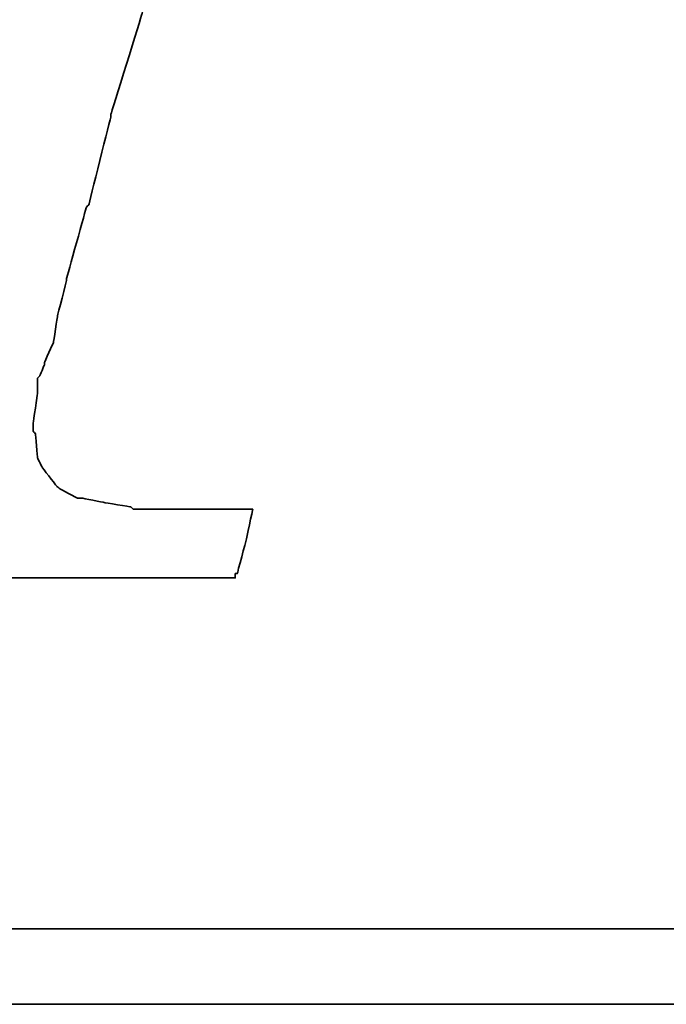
# Model space of a CAD drawing. Header units: millimetres. Extents: x 337 to 649, y 362 to 465.
# Tile 33 of 53: x 557.53 to 559.45, y 392.15 to 395.06. Entities that reach past the tile are written whole.
import ezdxf

# ---------------------------------------------------------------- set-up
doc = ezdxf.new("R2010")
doc.units = ezdxf.units.MM
doc.header["$LTSCALE"] = 0.15
doc.layers.add('DIM', color=4, linetype='CONTINUOUS')
doc.layers.add('layer 1', color=7, linetype='CONTINUOUS')

# ---------------------------------------------------------------- blocks, each defined once
blk = doc.blocks.new('TBI MOTION logo(完整正式版)')
at = {"layer": 'layer 1', "color": 22, "lineweight": 35}
for points, knots in [([(-40.59125, -7.943749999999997), (-40.59125, -7.943749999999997), (-40.97375, -7.943749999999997), (-40.97375, -7.943749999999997), (-40.97375, -7.943749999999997), (-40.97375, -7.943749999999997), (-41.38125, -7.943749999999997), (-41.38125, -7.943749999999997), (-41.38125, -7.943749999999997), (-41.38125, -7.943749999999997), (-41.54874999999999, -7.943749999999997), (-41.54874999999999, -7.943749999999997), (-41.54874999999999, -7.943749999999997), (-41.54874999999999, -7.943749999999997), (-41.59875, -7.943749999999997), (-41.59875, -7.943749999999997), (-41.59875, -7.943749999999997), (-41.59875, -7.943749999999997), (-41.88374999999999, -7.943749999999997), (-41.88374999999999, -7.943749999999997), (-41.88374999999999, -7.943749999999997), (-41.88374999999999, -7.943749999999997), (-41.90875, -7.91875), (-41.90875, -7.91875), (-41.90875, -7.91875), (-41.90875, -7.91875), (-42.19875, -7.871249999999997), (-42.19875, -7.871249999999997), (-42.19875, -7.871249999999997), (-42.19875, -7.871249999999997), (-42.43875, -7.82375), (-42.43875, -7.82375), (-42.43875, -7.82375), (-42.43875, -7.82375), (-42.45875, -7.82375), (-42.45875, -7.82375), (-42.45875, -7.82375), (-42.45875, -7.82375), (-42.48624999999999, -7.82375), (-42.48624999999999, -7.82375), (-42.48624999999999, -7.82375), (-42.48624999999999, -7.82375), (-42.67625, -7.723749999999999), (-42.67625, -7.723749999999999), (-42.67625, -7.723749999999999), (-42.67625, -7.723749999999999), (-42.70125, -7.70375), (-42.70125, -7.70375), (-42.70125, -7.70375), (-42.70125, -7.70375), (-42.72375, -7.678749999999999), (-42.72375, -7.678749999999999), (-42.72375, -7.678749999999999), (-42.72375, -7.678749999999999), (-42.86875, -7.488749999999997), (-42.86875, -7.488749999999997), (-42.86875, -7.488749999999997), (-42.86875, -7.488749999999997), (-42.89374999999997, -7.438749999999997), (-42.89374999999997, -7.438749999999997), (-42.89374999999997, -7.438749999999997), (-42.89374999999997, -7.438749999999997), (-42.91875, -7.388749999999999), (-42.91875, -7.388749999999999), (-42.91875, -7.388749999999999), (-42.91875, -7.388749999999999), (-42.93874999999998, -7.12875), (-42.93874999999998, -7.12875), (-42.93874999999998, -7.12875), (-42.93874999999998, -7.12875), (-42.96375, -7.103749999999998), (-42.96375, -7.103749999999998), (-42.96375, -7.103749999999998), (-42.96375, -7.103749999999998), (-42.96375, -7.053749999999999), (-42.96375, -7.053749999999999), (-42.96375, -7.053749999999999), (-42.96375, -7.053749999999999), (-42.96375, -7.00875), (-42.96375, -7.00875), (-42.96375, -7.00875), (-42.96375, -7.00875), (-42.91875, -6.69625), (-42.91875, -6.69625), (-42.91875, -6.69625), (-42.91875, -6.69625), (-42.91875, -6.62375), (-42.91875, -6.62375), (-42.91875, -6.62375), (-42.91875, -6.62375), (-42.91875, -6.59625), (-42.91875, -6.59625), (-42.91875, -6.59625), (-42.91875, -6.59625), (-42.91875, -6.57375), (-42.91875, -6.57375), (-42.91875, -6.57375), (-42.91875, -6.57375), (-42.91875, -6.528749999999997), (-42.91875, -6.528749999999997), (-42.91875, -6.528749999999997), (-42.91875, -6.528749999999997), (-42.89374999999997, -6.50375), (-42.89374999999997, -6.50375), (-42.89374999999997, -6.50375), (-42.89374999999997, -6.50375), (-42.84374999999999, -6.38375), (-42.84374999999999, -6.38375), (-42.84374999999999, -6.38375), (-42.84374999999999, -6.38375), (-42.84374999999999, -6.358749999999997), (-42.84374999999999, -6.358749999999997), (-42.84374999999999, -6.358749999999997), (-42.84374999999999, -6.358749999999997), (-42.74625, -6.143749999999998), (-42.74625, -6.143749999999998), (-42.74625, -6.143749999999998), (-42.74625, -6.143749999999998), (-42.70125, -5.853749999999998), (-42.70125, -5.853749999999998), (-42.70125, -5.853749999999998), (-42.70125, -5.853749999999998), (-42.60374999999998, -5.47125), (-42.60374999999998, -5.47125), (-42.60374999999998, -5.47125), (-42.60374999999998, -5.47125), (-42.60374999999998, -5.44875), (-42.60374999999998, -5.44875), (-42.60374999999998, -5.44875), (-42.60374999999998, -5.44875), (-42.38875, -4.678749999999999), (-42.38875, -4.678749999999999), (-42.38875, -4.678749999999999), (-42.38875, -4.678749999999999), (-42.36375, -4.653749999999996), (-42.36375, -4.653749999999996), (-42.36375, -4.653749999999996), (-42.36375, -4.653749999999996), (-42.12375, -3.69625), (-42.12375, -3.69625), (-42.12375, -3.69625), (-42.12375, -3.69625), (-42.12375, -3.67374), (-42.12375, -3.67374), (-42.12375, -3.67374), (-42.12375, -3.67374), (-41.78875, -2.593739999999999), (-41.78875, -2.593739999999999), (-41.78875, -2.593739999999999), (-41.78875, -2.593739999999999), (-41.18875, -0.19375), (-41.18875, -0.19375), (-41.18875, -0.19375), (-41.18875, -0.19375), (-40.54375, 2.20624), (-40.54375, 2.20624), (-40.54375, 2.20624), (-40.54375, 2.20624), (-40.25374999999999, 3.308749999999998), (-40.25374999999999, 3.308749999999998), (-40.25374999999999, 3.308749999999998), (-40.25374999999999, 3.308749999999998), (-39.98875, 4.27125), (-39.98875, 4.27125), (-39.98875, 4.27125), (-39.98875, 4.27125), (-39.77375, 5.131249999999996), (-39.77375, 5.131249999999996), (-39.77375, 5.131249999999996), (-39.77375, 5.131249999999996), (-39.67875, 5.47125), (-39.67875, 5.47125), (-39.67875, 5.47125), (-39.67875, 5.47125), (-39.60375, 5.756249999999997), (-39.60375, 5.756249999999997), (-39.60375, 5.756249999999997), (-39.60375, 5.756249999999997), (-39.60375, 5.78125), (-39.60375, 5.78125), (-39.60375, 5.78125), (-39.60375, 5.78125), (-39.50875, 5.97125), (-39.50875, 5.97125), (-39.50875, 5.97125), (-39.50875, 5.97125), (-39.50875, 6.138749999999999), (-39.50875, 6.138749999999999), (-39.50875, 6.138749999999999), (-39.50875, 6.138749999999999), (-39.48625, 6.166249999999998), (-39.48625, 6.166249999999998), (-39.48625, 6.166249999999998), (-39.48625, 6.166249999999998), (-39.46125, 6.286249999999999), (-39.46125, 6.286249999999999), (-39.46125, 6.286249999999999), (-39.46125, 6.286249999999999), (-39.46125, 6.426249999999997), (-39.46125, 6.426249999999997), (-39.46125, 6.426249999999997), (-39.46125, 6.426249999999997), (-39.41375, 6.426249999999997), (-39.41375, 6.426249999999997), (-39.41375, 6.426249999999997), (-39.41375, 6.426249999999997), (-39.29375, 6.69125), (-39.29375, 6.69125), (-39.29375, 6.69125), (-39.29375, 6.69125), (-39.26875, 6.741249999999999), (-39.26875, 6.741249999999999), (-39.26875, 6.741249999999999), (-39.26875, 6.741249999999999), (-39.24375, 6.76625), (-39.24375, 6.76625), (-39.24375, 6.76625), (-39.24375, 6.76625), (-38.98375, 7.006239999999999), (-38.98375, 7.006239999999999), (-38.98375, 7.006239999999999), (-38.98375, 7.006239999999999), (-38.95625, 7.026239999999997), (-38.95625, 7.026239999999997), (-38.95625, 7.026239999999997), (-38.95625, 7.026239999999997), (-38.78875, 7.126239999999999), (-38.78875, 7.126239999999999), (-38.78875, 7.126239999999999), (-38.78875, 7.126239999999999), (-38.76375, 7.126239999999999), (-38.76375, 7.126239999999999), (-38.76375, 7.126239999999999), (-38.76375, 7.126239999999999), (-38.74375, 7.126239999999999), (-38.74375, 7.126239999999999), (-38.74375, 7.126239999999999), (-38.74375, 7.126239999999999), (-38.52875, 7.171249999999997), (-38.52875, 7.171249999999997), (-38.52875, 7.171249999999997), (-38.52875, 7.171249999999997), (-38.52875, 7.196239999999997), (-38.52875, 7.196239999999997), (-38.52875, 7.196239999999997), (-38.52875, 7.196239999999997), (-38.50375, 7.196239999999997), (-38.50375, 7.196239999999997), (-38.50375, 7.196239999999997), (-38.50375, 7.196239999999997), (-38.26125, 7.21875), (-38.26125, 7.21875), (-38.26125, 7.21875), (-38.26125, 7.21875), (-38.23875000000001, 7.246239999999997), (-38.23875000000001, 7.246239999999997), (-38.23875000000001, 7.246239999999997), (-38.23875000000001, 7.246239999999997), (-38.21625, 7.246239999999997), (-38.21625, 7.246239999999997), (-38.21625, 7.246239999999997), (-38.21625, 7.246239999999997), (-38.18875, 7.246239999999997), (-38.18875, 7.246239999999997), (-38.18875, 7.246239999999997), (-38.18875, 7.246239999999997), (-37.90375, 7.246239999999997), (-37.90375, 7.246239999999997), (-37.90375, 7.246239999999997), (-37.90375, 7.246239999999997), (-37.85375, 7.246239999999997), (-37.85375, 7.246239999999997), (-37.85375, 7.246239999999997), (-37.85375, 7.246239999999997), (-37.75875, 7.246239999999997), (-37.75875, 7.246239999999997), (-37.75875, 7.246239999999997), (-37.75875, 7.246239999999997), (-37.42375, 7.246239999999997), (-37.42375, 7.246239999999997), (-37.42375, 7.246239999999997), (-37.42375, 7.246239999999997), (-37.08875, 7.246239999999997), (-37.08875, 7.246239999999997), (-37.08875, 7.246239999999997), (-37.08875, 7.246239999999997), (-37.06375, 7.246239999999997), (-37.06375, 7.246239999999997), (-37.06375, 7.246239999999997), (-37.06375, 7.246239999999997), (-37.06375, 7.266239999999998), (-37.06375, 7.266239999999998), (-37.06375, 7.266239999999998), (-37.06375, 7.266239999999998), (-37.03875, 7.291249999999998), (-37.03875, 7.291249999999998), (-37.03875, 7.291249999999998), (-37.03875, 7.291249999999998), (-37.03875, 7.31625), (-37.03875, 7.31625), (-37.03875, 7.31625), (-37.03875, 7.31625), (-36.94125, 7.676249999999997), (-36.94125, 7.676249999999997), (-36.94125, 7.676249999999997), (-36.94125, 7.676249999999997), (-36.86875, 7.98625), (-36.86875, 7.98625), (-36.86875, 7.98625), (-36.86875, 7.98625), (-36.98875000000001, 7.98625), (-36.98875000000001, 7.98625), (-36.98875000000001, 7.98625), (-36.98875000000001, 7.98625), (-37.42375, 7.98625), (-37.42375, 7.98625), (-37.42375, 7.98625), (-37.42375, 7.98625), (-37.94875, 7.98625), (-37.94875, 7.98625), (-37.94875, 7.98625), (-37.94875, 7.98625), (-38.57375, 7.98625), (-38.57375, 7.98625), (-38.57375, 7.98625), (-38.57375, 7.98625), (-39.29375, 7.98625), (-39.29375, 7.98625), (-39.29375, 7.98625), (-39.29375, 7.98625), (-40.82875, 7.98625), (-40.82875, 7.98625), (-40.82875, 7.98625), (-40.82875, 7.98625), (-42.36375, 7.98625), (-42.36375, 7.98625), (-42.36375, 7.98625), (-42.36375, 7.98625), (-43.08375, 7.98625), (-43.08375, 7.98625), (-43.08375, 7.98625), (-43.08375, 7.98625), (-43.70875, 7.98625), (-43.70875, 7.98625), (-43.70875, 7.98625), (-43.70875, 7.98625), (-44.23375, 7.98625), (-44.23375, 7.98625), (-44.23375, 7.98625), (-44.23375, 7.98625), (-44.66875, 7.98625), (-44.66875, 7.98625), (-44.66875, 7.98625), (-44.66875, 7.98625), (-44.88375, 7.98625), (-44.88375, 7.98625), (-44.88375, 7.98625), (-44.88375, 7.98625), (-44.90874999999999, 7.94125), (-44.90874999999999, 7.94125), (-44.90874999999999, 7.94125), (-44.90874999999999, 7.94125), (-44.90874999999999, 7.916249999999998), (-44.90874999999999, 7.916249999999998), (-44.90874999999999, 7.916249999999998), (-44.90874999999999, 7.916249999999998), (-45.00375, 7.55625), (-45.00375, 7.55625), (-45.00375, 7.55625), (-45.00375, 7.55625), (-45.05374999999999, 7.246239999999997), (-45.05374999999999, 7.246239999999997), (-45.05374999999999, 7.246239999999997), (-45.05374999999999, 7.246239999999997), (-44.61875, 7.246239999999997), (-44.61875, 7.246239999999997), (-44.61875, 7.246239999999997), (-44.61875, 7.246239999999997), (-44.11375, 7.246239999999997), (-44.11375, 7.246239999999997), (-44.11375, 7.246239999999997), (-44.11375, 7.246239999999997), (-43.99375, 7.246239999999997), (-43.99375, 7.246239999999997), (-43.99375, 7.246239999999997), (-43.99375, 7.246239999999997), (-43.94625, 7.246239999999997), (-43.94625, 7.246239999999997), (-43.94625, 7.246239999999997), (-43.94625, 7.246239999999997), (-43.92374, 7.246239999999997), (-43.92374, 7.246239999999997), (-43.92374, 7.246239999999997), (-43.92374, 7.246239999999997), (-43.65874999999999, 7.246239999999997), (-43.65874999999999, 7.246239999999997), (-43.65874999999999, 7.246239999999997), (-43.65874999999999, 7.246239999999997), (-43.63875, 7.21875), (-43.63875, 7.21875), (-43.63875, 7.21875), (-43.63875, 7.21875), (-43.46874999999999, 7.196239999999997), (-43.46874999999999, 7.196239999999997), (-43.46874999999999, 7.196239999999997), (-43.46874999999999, 7.196239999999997), (-43.39875, 7.196239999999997), (-43.39875, 7.196239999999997), (-43.39875, 7.196239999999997), (-43.39875, 7.196239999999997), (-43.37125, 7.171249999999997), (-43.37125, 7.171249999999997), (-43.37125, 7.171249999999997), (-43.37125, 7.171249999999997), (-43.34875, 7.171249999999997), (-43.34875, 7.171249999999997), (-43.34875, 7.171249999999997), (-43.34875, 7.171249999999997), (-43.20375, 7.126239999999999), (-43.20375, 7.126239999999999), (-43.20375, 7.126239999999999), (-43.20375, 7.126239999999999), (-43.05875, 7.076239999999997), (-43.05875, 7.076239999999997), (-43.05875, 7.076239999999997), (-43.05875, 7.076239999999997), (-43.01375, 7.076239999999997), (-43.01375, 7.076239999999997), (-43.01375, 7.076239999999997), (-43.01375, 7.076239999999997), (-42.98875, 7.026239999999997), (-42.98875, 7.026239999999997), (-42.98875, 7.026239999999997), (-42.98875, 7.026239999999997), (-42.79874999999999, 6.86125), (-42.79874999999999, 6.86125), (-42.79874999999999, 6.86125), (-42.79874999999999, 6.86125), (-42.77375, 6.81125), (-42.77375, 6.81125), (-42.77375, 6.81125), (-42.77375, 6.81125), (-42.74625, 6.76625), (-42.74625, 6.76625), (-42.74625, 6.76625), (-42.74625, 6.76625), (-42.72375, 6.47625), (-42.72375, 6.47625), (-42.72375, 6.47625), (-42.72375, 6.47625), (-42.70125, 6.45124), (-42.70125, 6.45124), (-42.70125, 6.45124), (-42.70125, 6.45124), (-42.70125, 6.426249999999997), (-42.70125, 6.426249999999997), (-42.70125, 6.426249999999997), (-42.70125, 6.426249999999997), (-42.72375, 6.40625), (-42.72375, 6.40625), (-42.72375, 6.40625), (-42.72375, 6.40625), (-42.74625, 5.97125), (-42.74625, 5.97125), (-42.74625, 5.97125), (-42.74625, 5.97125), (-42.74625, 5.94625), (-42.74625, 5.94625), (-42.74625, 5.94625), (-42.74625, 5.94625), (-42.74625, 5.926249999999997), (-42.74625, 5.926249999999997), (-42.74625, 5.926249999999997), (-42.74625, 5.926249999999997), (-42.77375, 5.876249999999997), (-42.77375, 5.876249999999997), (-42.77375, 5.876249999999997), (-42.77375, 5.876249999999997), (-42.81875, 5.80625), (-42.81875, 5.80625), (-42.81875, 5.80625), (-42.81875, 5.80625), (-42.86875, 5.63625), (-42.86875, 5.63625), (-42.86875, 5.63625), (-42.86875, 5.63625), (-42.91875, 5.39625), (-42.91875, 5.39625), (-42.91875, 5.39625), (-42.91875, 5.39625), (-42.91875, 5.37124), (-42.91875, 5.37124), (-42.91875, 5.37124), (-42.91875, 5.37124), (-43.01375, 5.10874), (-43.01375, 5.10874), (-43.01375, 5.10874), (-43.01375, 5.10874), (-43.10875, 4.771239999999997), (-43.10875, 4.771239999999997), (-43.10875, 4.771239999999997), (-43.10875, 4.771239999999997), (-43.29875, 3.956249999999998), (-43.29875, 3.956249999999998), (-43.29875, 3.956249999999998), (-43.29875, 3.956249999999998), (-43.58875, 2.951249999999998), (-43.58875, 2.951249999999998), (-43.58875, 2.951249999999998), (-43.58875, 2.951249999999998), (-43.87375, 1.87125), (-43.87375, 1.87125), (-43.87375, 1.87125), (-43.87375, 1.87125), (-44.52625, -0.50374), (-44.52625, -0.50374), (-44.52625, -0.50374), (-44.52625, -0.50374), (-45.14874999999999, -2.853749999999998), (-45.14874999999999, -2.853749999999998), (-45.14874999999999, -2.853749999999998), (-45.14874999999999, -2.853749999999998), (-45.43375, -3.95875), (-45.43375, -3.95875), (-45.43375, -3.95875), (-45.43375, -3.95875), (-45.69874999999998, -4.96875), (-45.69874999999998, -4.96875), (-45.69874999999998, -4.96875), (-45.69874999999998, -4.96875), (-45.91375, -5.78375), (-45.91375, -5.78375), (-45.91375, -5.78375), (-45.91375, -5.78375), (-46.01374999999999, -6.11875), (-46.01374999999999, -6.11875), (-46.01374999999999, -6.11875), (-46.01374999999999, -6.11875), (-46.01374999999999, -6.143749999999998), (-46.01374999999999, -6.143749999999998), (-46.01374999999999, -6.143749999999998), (-46.01374999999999, -6.143749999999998), (-46.10875, -6.40875), (-46.10875, -6.40875), (-46.10875, -6.40875), (-46.10875, -6.40875), (-46.15375, -6.648749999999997), (-46.15375, -6.648749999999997), (-46.15375, -6.648749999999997), (-46.15375, -6.648749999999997), (-46.20375, -6.83875), (-46.20375, -6.83875), (-46.20375, -6.83875), (-46.20375, -6.83875), (-46.22874999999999, -6.933749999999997), (-46.22874999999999, -6.933749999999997), (-46.22874999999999, -6.933749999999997), (-46.22874999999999, -6.933749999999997), (-46.22874999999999, -7.07875), (-46.22874999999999, -7.07875), (-46.22874999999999, -7.07875), (-46.22874999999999, -7.07875), (-46.27374999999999, -7.07875), (-46.27374999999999, -7.07875), (-46.27374999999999, -7.07875), (-46.27374999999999, -7.07875), (-46.39375, -7.34375), (-46.39375, -7.34375), (-46.39375, -7.34375), (-46.39375, -7.34375), (-46.39375, -7.36875), (-46.39375, -7.36875), (-46.39375, -7.36875), (-46.39375, -7.36875), (-46.42125, -7.388749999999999), (-46.42125, -7.388749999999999), (-46.42125, -7.388749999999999), (-46.42125, -7.388749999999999), (-46.68375, -7.678749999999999), (-46.68375, -7.678749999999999), (-46.68375, -7.678749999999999), (-46.68375, -7.678749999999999), (-46.70875, -7.70375), (-46.70875, -7.70375), (-46.70875, -7.70375), (-46.70875, -7.70375), (-46.75374999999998, -7.723749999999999), (-46.75374999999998, -7.723749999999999), (-46.75374999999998, -7.723749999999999), (-46.75374999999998, -7.723749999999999), (-47.08874999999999, -7.871249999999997), (-47.08874999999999, -7.871249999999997), (-47.08874999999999, -7.871249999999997), (-47.08874999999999, -7.871249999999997), (-47.11625, -7.871249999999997), (-47.11625, -7.871249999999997), (-47.11625, -7.871249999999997), (-47.11625, -7.871249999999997), (-47.13875, -7.893749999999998), (-47.13875, -7.893749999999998), (-47.13875, -7.893749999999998), (-47.13875, -7.893749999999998), (-47.56874999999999, -7.91875), (-47.56874999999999, -7.91875), (-47.56874999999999, -7.91875), (-47.56874999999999, -7.91875), (-47.59624999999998, -7.943749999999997), (-47.59624999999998, -7.943749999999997), (-47.59624999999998, -7.943749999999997), (-47.59624999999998, -7.943749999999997), (-47.64375, -7.943749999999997), (-47.64375, -7.943749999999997), (-47.64375, -7.943749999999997), (-47.64375, -7.943749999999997), (-47.73625, -7.943749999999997), (-47.73625, -7.943749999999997), (-47.73625, -7.943749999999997), (-47.73625, -7.943749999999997), (-48.07375, -7.943749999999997), (-48.07375, -7.943749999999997), (-48.07375, -7.943749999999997), (-48.07375, -7.943749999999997), (-48.36125, -7.943749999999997), (-48.36125, -7.943749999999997), (-48.36125, -7.943749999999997), (-48.36125, -7.943749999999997), (-48.36125, -7.966249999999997), (-48.36125, -7.966249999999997), (-48.36125, -7.966249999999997), (-48.36125, -7.966249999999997), (-48.36125, -7.991249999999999), (-48.36125, -7.991249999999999), (-48.36125, -7.991249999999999), (-48.36125, -7.991249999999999), (-48.38875, -8.013749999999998), (-48.38875, -8.013749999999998), (-48.38875, -8.013749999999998), (-48.38875, -8.013749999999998), (-48.50875, -8.34875), (-48.50875, -8.34875), (-48.50875, -8.34875), (-48.50875, -8.34875), (-48.55375, -8.68625), (-48.55375, -8.68625), (-48.55375, -8.68625), (-48.55375, -8.68625), (-48.45875, -8.68625), (-48.45875, -8.68625), (-48.45875, -8.68625), (-48.45875, -8.68625), (-48.07375, -8.68625), (-48.07375, -8.68625), (-48.07375, -8.68625), (-48.07375, -8.68625), (-47.52374999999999, -8.68625), (-47.52374999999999, -8.68625), (-47.52374999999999, -8.68625), (-47.52374999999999, -8.68625), (-46.92375, -8.68625), (-46.92375, -8.68625), (-46.92375, -8.68625), (-46.92375, -8.68625), (-46.25375, -8.68625), (-46.25375, -8.68625), (-46.25375, -8.68625), (-46.25375, -8.68625), (-46.20375, -8.68625), (-46.20375, -8.68625), (-46.20375, -8.68625), (-46.20375, -8.68625), (-44.71375, -8.68625), (-44.71375, -8.68625), (-44.71375, -8.68625), (-44.71375, -8.68625), (-43.22874999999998, -8.68625), (-43.22874999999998, -8.68625), (-43.22874999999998, -8.68625), (-43.22874999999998, -8.68625), (-42.55875, -8.68625), (-42.55875, -8.68625), (-42.55875, -8.68625), (-42.55875, -8.68625), (-42.50874999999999, -8.68625), (-42.50874999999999, -8.68625), (-42.50874999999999, -8.68625), (-42.50874999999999, -8.68625), (-41.93375, -8.68625), (-41.93375, -8.68625), (-41.93375, -8.68625), (-41.93375, -8.68625), (-41.38125, -8.68625), (-41.38125, -8.68625), (-41.38125, -8.68625), (-41.38125, -8.68625), (-40.97375, -8.68625), (-40.97375, -8.68625), (-40.97375, -8.68625), (-40.97375, -8.68625), (-40.78125, -8.68625), (-40.78125, -8.68625), (-40.78125, -8.68625), (-40.78125, -8.68625), (-40.78125, -8.638749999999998), (-40.78125, -8.638749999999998), (-40.78125, -8.638749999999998), (-40.78125, -8.638749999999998), (-40.75874999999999, -8.638749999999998), (-40.75874999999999, -8.638749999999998), (-40.75874999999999, -8.638749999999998), (-40.75874999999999, -8.638749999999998), (-40.66374999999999, -8.27875), (-40.66374999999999, -8.27875), (-40.66374999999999, -8.27875), (-40.66374999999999, -8.27875), (-40.59125, -7.943749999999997), (-40.59125, -7.943749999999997)], [0, 0, 0, 0, 0.0055865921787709, 0.0055865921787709, 0.0055865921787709, 0.0055866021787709, 0.0111731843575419, 0.0111731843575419, 0.0111731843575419, 0.0111731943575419, 0.0167597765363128, 0.0167597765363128, 0.0167597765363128, 0.0167597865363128, 0.0223463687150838, 0.0223463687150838, 0.0223463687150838, 0.0223463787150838, 0.0279329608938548, 0.0279329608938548, 0.0279329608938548, 0.0279329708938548, 0.0335195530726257, 0.0335195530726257, 0.0335195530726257, 0.0335195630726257, 0.0391061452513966, 0.0391061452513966, 0.0391061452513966, 0.0391061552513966, 0.0446927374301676, 0.0446927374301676, 0.0446927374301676, 0.0446927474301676, 0.0502793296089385, 0.0502793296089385, 0.0502793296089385, 0.0502793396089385, 0.0558659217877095, 0.0558659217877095, 0.0558659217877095, 0.0558659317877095, 0.0614525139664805, 0.0614525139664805, 0.0614525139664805, 0.0614525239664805, 0.0670391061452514, 0.0670391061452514, 0.0670391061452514, 0.0670391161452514, 0.0726256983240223, 0.0726256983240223, 0.0726256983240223, 0.0726257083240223, 0.0782122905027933, 0.0782122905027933, 0.0782122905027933, 0.0782123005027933, 0.0837988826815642, 0.0837988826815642, 0.0837988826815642, 0.0837988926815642, 0.0893854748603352, 0.0893854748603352, 0.0893854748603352, 0.0893854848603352, 0.0949720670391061, 0.0949720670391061, 0.0949720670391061, 0.0949720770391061, 0.1005586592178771, 0.1005586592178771, 0.1005586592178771, 0.1005586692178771, 0.106145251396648, 0.106145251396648, 0.106145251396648, 0.106145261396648, 0.1117318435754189, 0.1117318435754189, 0.1117318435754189, 0.1117318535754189, 0.1173184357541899, 0.1173184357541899, 0.1173184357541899, 0.1173184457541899, 0.1229050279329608, 0.1229050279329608, 0.1229050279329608, 0.1229050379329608, 0.1284916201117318, 0.1284916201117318, 0.1284916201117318, 0.1284916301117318, 0.1340782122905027, 0.1340782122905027, 0.1340782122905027, 0.1340782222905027, 0.1396648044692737, 0.1396648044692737, 0.1396648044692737, 0.1396648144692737, 0.1452513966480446, 0.1452513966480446, 0.1452513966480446, 0.1452514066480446, 0.1508379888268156, 0.1508379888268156, 0.1508379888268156, 0.1508379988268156, 0.1564245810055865, 0.1564245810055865, 0.1564245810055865, 0.1564245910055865, 0.1620111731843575, 0.1620111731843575, 0.1620111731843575, 0.1620111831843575, 0.1675977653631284, 0.1675977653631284, 0.1675977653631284, 0.1675977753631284, 0.1731843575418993, 0.1731843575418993, 0.1731843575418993, 0.1731843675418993, 0.1787709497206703, 0.1787709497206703, 0.1787709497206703, 0.1787709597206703, 0.1843575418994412, 0.1843575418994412, 0.1843575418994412, 0.1843575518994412, 0.1899441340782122, 0.1899441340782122, 0.1899441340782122, 0.1899441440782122, 0.1955307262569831, 0.1955307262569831, 0.1955307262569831, 0.1955307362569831, 0.2011173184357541, 0.2011173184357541, 0.2011173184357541, 0.2011173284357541, 0.206703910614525, 0.206703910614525, 0.206703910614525, 0.206703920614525, 0.2122905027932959, 0.2122905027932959, 0.2122905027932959, 0.2122905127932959, 0.2178770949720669, 0.2178770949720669, 0.2178770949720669, 0.2178771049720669, 0.2234636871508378, 0.2234636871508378, 0.2234636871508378, 0.2234636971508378, 0.2290502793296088, 0.2290502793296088, 0.2290502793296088, 0.2290502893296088, 0.2346368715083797, 0.2346368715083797, 0.2346368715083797, 0.2346368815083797, 0.2402234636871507, 0.2402234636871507, 0.2402234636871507, 0.2402234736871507, 0.2458100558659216, 0.2458100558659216, 0.2458100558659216, 0.2458100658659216, 0.2513966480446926, 0.2513966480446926, 0.2513966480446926, 0.2513966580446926, 0.2569832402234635, 0.2569832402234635, 0.2569832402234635, 0.2569832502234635, 0.2625698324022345, 0.2625698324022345, 0.2625698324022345, 0.2625698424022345, 0.2681564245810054, 0.2681564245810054, 0.2681564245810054, 0.2681564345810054, 0.2737430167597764, 0.2737430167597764, 0.2737430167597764, 0.2737430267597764, 0.2793296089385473, 0.2793296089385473, 0.2793296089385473, 0.2793296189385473, 0.2849162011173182, 0.2849162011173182, 0.2849162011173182, 0.2849162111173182, 0.2905027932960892, 0.2905027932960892, 0.2905027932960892, 0.2905028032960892, 0.2960893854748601, 0.2960893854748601, 0.2960893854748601, 0.29608939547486, 0.3016759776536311, 0.3016759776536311, 0.3016759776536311, 0.3016759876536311, 0.3072625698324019, 0.3072625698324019, 0.3072625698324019, 0.3072625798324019, 0.312849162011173, 0.312849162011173, 0.312849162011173, 0.312849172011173, 0.3184357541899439, 0.3184357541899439, 0.3184357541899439, 0.3184357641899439, 0.3240223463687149, 0.3240223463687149, 0.3240223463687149, 0.3240223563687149, 0.3296089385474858, 0.3296089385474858, 0.3296089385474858, 0.3296089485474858, 0.3351955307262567, 0.3351955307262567, 0.3351955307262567, 0.3351955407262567, 0.3407821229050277, 0.3407821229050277, 0.3407821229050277, 0.3407821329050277, 0.3463687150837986, 0.3463687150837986, 0.3463687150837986, 0.3463687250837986, 0.3519553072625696, 0.3519553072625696, 0.3519553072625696, 0.3519553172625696, 0.3575418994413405, 0.3575418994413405, 0.3575418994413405, 0.3575419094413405, 0.3631284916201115, 0.3631284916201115, 0.3631284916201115, 0.3631285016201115, 0.3687150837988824, 0.3687150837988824, 0.3687150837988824, 0.3687150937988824, 0.3743016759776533, 0.3743016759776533, 0.3743016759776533, 0.3743016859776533, 0.3798882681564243, 0.3798882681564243, 0.3798882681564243, 0.3798882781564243, 0.3854748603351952, 0.3854748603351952, 0.3854748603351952, 0.3854748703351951, 0.3910614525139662, 0.3910614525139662, 0.3910614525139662, 0.3910614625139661, 0.3966480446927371, 0.3966480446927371, 0.3966480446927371, 0.3966480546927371, 0.4022346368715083, 0.4022346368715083, 0.4022346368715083, 0.4022346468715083, 0.407821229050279, 0.407821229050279, 0.407821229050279, 0.407821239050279, 0.4134078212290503, 0.4134078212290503, 0.4134078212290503, 0.4134078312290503, 0.4189944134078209, 0.4189944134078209, 0.4189944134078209, 0.4189944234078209, 0.4245810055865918, 0.4245810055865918, 0.4245810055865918, 0.4245810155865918, 0.4301675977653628, 0.4301675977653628, 0.4301675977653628, 0.4301676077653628, 0.4357541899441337, 0.4357541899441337, 0.4357541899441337, 0.4357541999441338, 0.4413407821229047, 0.4413407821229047, 0.4413407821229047, 0.4413407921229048, 0.4469273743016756, 0.4469273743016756, 0.4469273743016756, 0.4469273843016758, 0.4525139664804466, 0.4525139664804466, 0.4525139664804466, 0.4525139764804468, 0.4581005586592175, 0.4581005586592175, 0.4581005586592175, 0.4581005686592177, 0.4636871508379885, 0.4636871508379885, 0.4636871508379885, 0.4636871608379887, 0.4692737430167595, 0.4692737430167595, 0.4692737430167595, 0.4692737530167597, 0.4748603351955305, 0.4748603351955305, 0.4748603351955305, 0.4748603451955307, 0.4804469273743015, 0.4804469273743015, 0.4804469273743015, 0.4804469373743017, 0.4860335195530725, 0.4860335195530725, 0.4860335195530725, 0.4860335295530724, 0.4916201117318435, 0.4916201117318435, 0.4916201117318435, 0.4916201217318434, 0.4972067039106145, 0.4972067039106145, 0.4972067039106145, 0.4972067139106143, 0.5027932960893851, 0.5027932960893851, 0.5027932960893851, 0.5027933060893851, 0.508379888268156, 0.508379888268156, 0.508379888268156, 0.508379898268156, 0.513966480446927, 0.513966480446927, 0.513966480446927, 0.5139664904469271, 0.519553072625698, 0.519553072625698, 0.519553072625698, 0.5195530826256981, 0.525139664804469, 0.525139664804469, 0.525139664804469, 0.525139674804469, 0.53072625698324, 0.53072625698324, 0.53072625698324, 0.5307262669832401, 0.536312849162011, 0.536312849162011, 0.536312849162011, 0.5363128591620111, 0.541899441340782, 0.541899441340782, 0.541899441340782, 0.5418994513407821, 0.547486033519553, 0.547486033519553, 0.547486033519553, 0.547486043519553, 0.553072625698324, 0.553072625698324, 0.553072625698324, 0.5530726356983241, 0.558659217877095, 0.558659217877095, 0.558659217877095, 0.558659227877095, 0.564245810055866, 0.564245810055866, 0.564245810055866, 0.564245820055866, 0.569832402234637, 0.569832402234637, 0.569832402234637, 0.5698324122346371, 0.575418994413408, 0.575418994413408, 0.575418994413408, 0.575419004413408, 0.581005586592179, 0.581005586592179, 0.581005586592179, 0.581005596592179, 0.58659217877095, 0.58659217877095, 0.58659217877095, 0.5865921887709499, 0.592178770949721, 0.592178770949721, 0.592178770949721, 0.5921787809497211, 0.5977653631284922, 0.5977653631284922, 0.5977653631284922, 0.5977653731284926, 0.603351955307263, 0.603351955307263, 0.603351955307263, 0.6033519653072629, 0.608938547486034, 0.608938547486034, 0.608938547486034, 0.608938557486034, 0.6145251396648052, 0.6145251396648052, 0.6145251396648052, 0.6145251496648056, 0.6201117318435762, 0.6201117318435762, 0.6201117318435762, 0.6201117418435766, 0.6256983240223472, 0.6256983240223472, 0.6256983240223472, 0.6256983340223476, 0.631284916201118, 0.631284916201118, 0.631284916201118, 0.631284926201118, 0.6368715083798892, 0.6368715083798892, 0.6368715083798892, 0.6368715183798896, 0.6424581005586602, 0.6424581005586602, 0.6424581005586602, 0.6424581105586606, 0.6480446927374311, 0.6480446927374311, 0.6480446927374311, 0.6480447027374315, 0.6536312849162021, 0.6536312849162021, 0.6536312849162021, 0.6536312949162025, 0.6592178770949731, 0.6592178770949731, 0.6592178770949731, 0.6592178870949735, 0.6648044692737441, 0.6648044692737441, 0.6648044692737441, 0.6648044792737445, 0.6703910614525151, 0.6703910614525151, 0.6703910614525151, 0.6703910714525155, 0.6759776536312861, 0.6759776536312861, 0.6759776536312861, 0.6759776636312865, 0.6815642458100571, 0.6815642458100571, 0.6815642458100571, 0.6815642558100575, 0.687150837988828, 0.687150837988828, 0.687150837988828, 0.687150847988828, 0.6927374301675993, 0.6927374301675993, 0.6927374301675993, 0.6927374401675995, 0.69832402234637, 0.69832402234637, 0.69832402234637, 0.69832403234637, 0.703910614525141, 0.703910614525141, 0.703910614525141, 0.703910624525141, 0.7094972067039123, 0.7094972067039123, 0.7094972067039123, 0.7094972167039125, 0.715083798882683, 0.715083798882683, 0.715083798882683, 0.715083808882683, 0.7206703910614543, 0.7206703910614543, 0.7206703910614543, 0.7206704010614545, 0.7262569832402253, 0.7262569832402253, 0.7262569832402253, 0.7262569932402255, 0.731843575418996, 0.731843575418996, 0.731843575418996, 0.731843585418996, 0.7374301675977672, 0.7374301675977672, 0.7374301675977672, 0.7374301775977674, 0.7430167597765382, 0.7430167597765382, 0.7430167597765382, 0.7430167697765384, 0.7486033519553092, 0.7486033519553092, 0.7486033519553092, 0.7486033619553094, 0.75418994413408, 0.75418994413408, 0.75418994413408, 0.75418995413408, 0.7597765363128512, 0.7597765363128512, 0.7597765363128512, 0.7597765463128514, 0.7653631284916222, 0.7653631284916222, 0.7653631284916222, 0.7653631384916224, 0.770949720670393, 0.770949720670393, 0.770949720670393, 0.770949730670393, 0.7765363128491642, 0.7765363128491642, 0.7765363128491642, 0.7765363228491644, 0.7821229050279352, 0.7821229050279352, 0.7821229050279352, 0.7821229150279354, 0.787709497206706, 0.787709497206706, 0.787709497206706, 0.787709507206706, 0.7932960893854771, 0.7932960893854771, 0.7932960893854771, 0.7932960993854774, 0.798882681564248, 0.798882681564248, 0.798882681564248, 0.798882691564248, 0.8044692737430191, 0.8044692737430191, 0.8044692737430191, 0.8044692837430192, 0.8100558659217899, 0.8100558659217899, 0.8100558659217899, 0.81005587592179, 0.8156424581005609, 0.8156424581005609, 0.8156424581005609, 0.815642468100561, 0.8212290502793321, 0.8212290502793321, 0.8212290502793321, 0.8212290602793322, 0.8268156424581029, 0.8268156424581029, 0.8268156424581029, 0.826815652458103, 0.8324022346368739, 0.8324022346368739, 0.8324022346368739, 0.832402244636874, 0.8379888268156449, 0.8379888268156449, 0.8379888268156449, 0.837988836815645, 0.8435754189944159, 0.8435754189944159, 0.8435754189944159, 0.8435754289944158, 0.8491620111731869, 0.8491620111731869, 0.8491620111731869, 0.849162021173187, 0.8547486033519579, 0.8547486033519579, 0.8547486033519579, 0.854748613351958, 0.8603351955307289, 0.8603351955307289, 0.8603351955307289, 0.860335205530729, 0.8659217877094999, 0.8659217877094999, 0.8659217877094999, 0.8659217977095, 0.8715083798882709, 0.8715083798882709, 0.8715083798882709, 0.871508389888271, 0.8770949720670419, 0.8770949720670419, 0.8770949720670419, 0.877094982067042, 0.8826815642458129, 0.8826815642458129, 0.8826815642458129, 0.882681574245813, 0.888268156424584, 0.888268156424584, 0.888268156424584, 0.8882681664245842, 0.8938547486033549, 0.8938547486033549, 0.8938547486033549, 0.893854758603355, 0.8994413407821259, 0.8994413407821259, 0.8994413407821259, 0.899441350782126, 0.9050279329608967, 0.9050279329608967, 0.9050279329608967, 0.9050279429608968, 0.9106145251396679, 0.9106145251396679, 0.9106145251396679, 0.910614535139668, 0.9162011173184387, 0.9162011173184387, 0.9162011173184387, 0.9162011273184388, 0.9217877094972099, 0.9217877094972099, 0.9217877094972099, 0.92178771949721, 0.9273743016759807, 0.9273743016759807, 0.9273743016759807, 0.9273743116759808, 0.9329608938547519, 0.9329608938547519, 0.9329608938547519, 0.932960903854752, 0.9385474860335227, 0.9385474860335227, 0.9385474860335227, 0.9385474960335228, 0.944134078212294, 0.944134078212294, 0.944134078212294, 0.9441340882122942, 0.9497206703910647, 0.9497206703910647, 0.9497206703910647, 0.9497206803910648, 0.9553072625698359, 0.9553072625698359, 0.9553072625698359, 0.955307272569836, 0.960893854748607, 0.960893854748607, 0.960893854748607, 0.9608938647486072, 0.9664804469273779, 0.9664804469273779, 0.9664804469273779, 0.9664804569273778, 0.972067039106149, 0.972067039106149, 0.972067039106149, 0.9720670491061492, 0.9776536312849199, 0.9776536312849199, 0.9776536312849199, 0.97765364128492, 0.9832402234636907, 0.9832402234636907, 0.9832402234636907, 0.9832402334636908, 0.988826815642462, 0.988826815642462, 0.988826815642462, 0.9888268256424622, 0.9944134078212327, 0.9944134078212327, 0.9944134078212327, 0.9944134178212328, 1, 1, 1, 1]), ([(75.90875, -9.47875), (75.90875, -9.47875), (75.90875, -12.28625), (75.90875, -12.28625), (75.90875, -12.28625), (75.90875, -12.28625), (75.90875, -12.47875), (75.90875, -12.47875), (75.90875, -12.47875), (75.90875, -12.47875), (75.71625, -12.47875), (75.71625, -12.47875), (75.71625, -12.47875), (75.71625, -12.47875), (-88.32874999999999, -12.47875), (-88.32874999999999, -12.47875), (-88.32874999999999, -12.47875), (-88.32874999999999, -12.47875), (-88.32874999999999, -13.29375), (-88.32874999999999, -13.29375), (-88.32874999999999, -13.29375), (-88.32874999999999, -13.29375), (82.89125, -13.29375), (82.89125, -13.29375), (82.89125, -13.29375), (82.89125, -13.29375), (75.90875, -9.47875), (75.90875, -9.47875)], [0, 0, 0, 0, 0.1428571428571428, 0.1428571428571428, 0.1428571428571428, 0.1428571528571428, 0.2857142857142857, 0.2857142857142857, 0.2857142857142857, 0.2857142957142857, 0.4285714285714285, 0.4285714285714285, 0.4285714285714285, 0.4285714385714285, 0.5714285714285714, 0.5714285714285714, 0.5714285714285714, 0.5714285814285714, 0.7142857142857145, 0.7142857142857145, 0.7142857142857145, 0.7142857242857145, 0.8571428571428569, 0.8571428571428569, 0.8571428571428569, 0.8571428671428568, 1, 1, 1, 1])]:
    blk.add_open_spline(points, degree=3, knots=knots, dxfattribs=at)

msp = doc.modelspace()

# ---------------------------------------------------------------- block references
at = {"layer": 'DIM', "color": 7, "xscale": 0.2736514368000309, "yscale": 0.2736514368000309, "zscale": 0.2736514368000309}
msp.add_blockref('TBI MOTION logo(完整正式版)', (569.3298963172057, 395.7911459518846), dxfattribs=at)

doc.saveas('drawing.dxf')
